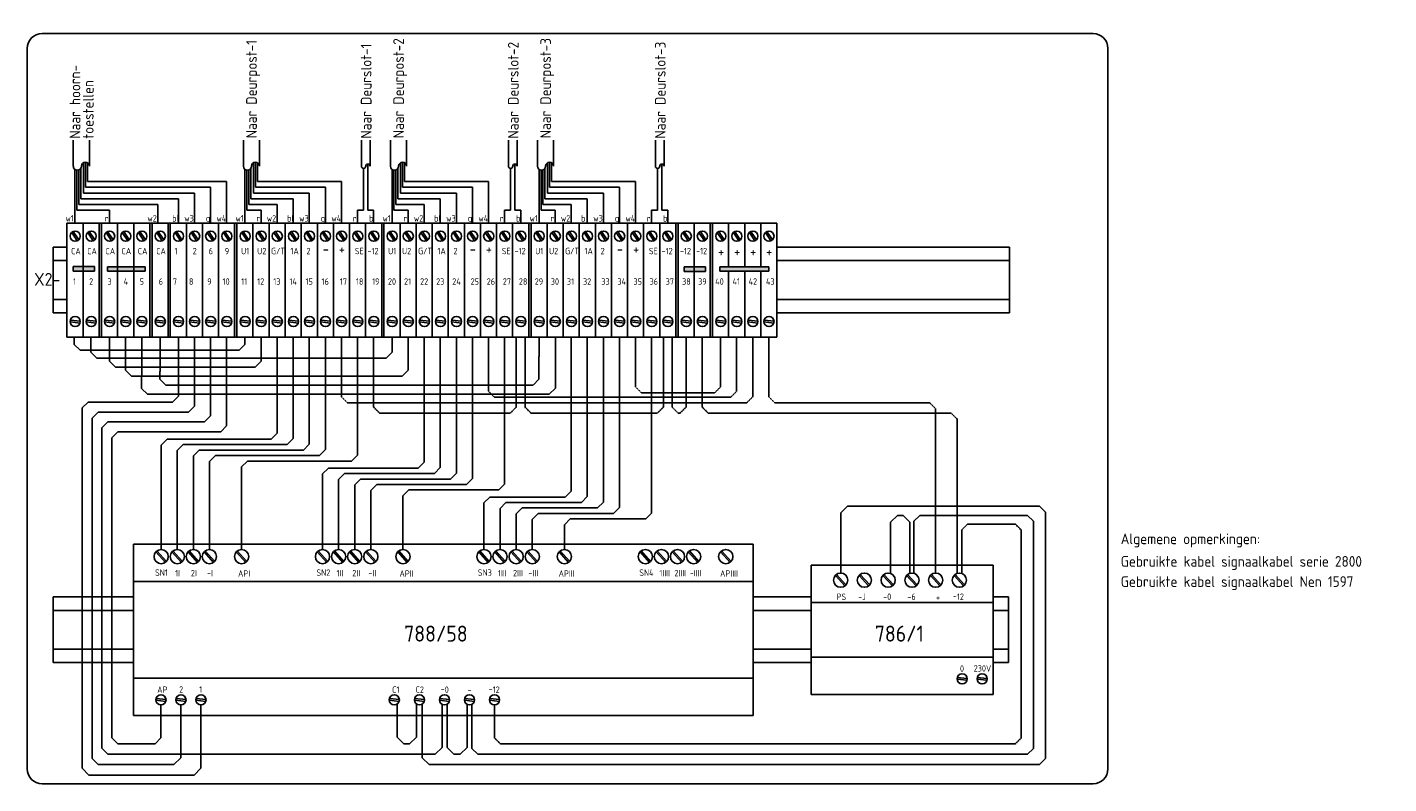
# Model space of a CAD drawing. Header units: millimetres. Extents: x -131870 to 63446, y -19823 to 125301.
# Tile 13 of 14: x 34349 to 57290, y 43714 to 56465. Entities that reach past the tile are written whole.
import ezdxf

# ---------------------------------------------------------------- set-up
doc = ezdxf.new("R2010")
doc.units = ezdxf.units.MM
doc.header["$LTSCALE"] = 0.5
doc.linetypes.add('CENTER2', pattern=[28.575, 19.05, -3.175, 3.175, -3.175])
doc.linetypes.add('HIDDENX2', pattern=[19.05, 12.7, -6.35])
doc.layers.add('tekst-018', color=1, linetype='Continuous')
doc.styles.get("Standard").update_dxf_attribs({"font": 'iso.shx'})

msp = doc.modelspace()

# ---------------------------------------------------------------- hatches: boundary and pattern name
at = {"linetype": 'Continuous'}
for color, points in [(3, [(35561, 51243), (35599, 51243), (35599, 53165), (35561, 53165)]), (3, [(36414, 51243), (36453, 51243), (36453, 53165), (36414, 53165)]), (3, [(36722, 51243), (36760, 51243), (36760, 53165), (36722, 53165)]), (3, [(37844, 51243), (37883, 51243), (37883, 53165), (37844, 53165)]), (3, [(40322, 51243), (40360, 51243), (40360, 53165), (40322, 53165)]), (3, [(42799, 51243), (42838, 51243), (42838, 53165), (42799, 53165)]), (3, [(45277, 51243), (45315, 51243), (45315, 53165), (45277, 53165)]), (3, [(45857, 51243), (45896, 51243), (45896, 53165), (45857, 53165)]), (5, [(35123, 52432), (35123, 52355), (35482, 52355), (35482, 52432)]), (5, [(35703, 52429), (35703, 52352), (36336, 52352), (36336, 52429)]), (5, [(45419, 52427), (45419, 52349), (45778, 52349), (45778, 52427)]), (5, [(46020, 52429), (46020, 52352), (46843, 52352), (46843, 52429)])]:
    msp.add_hatch(color=color, dxfattribs=at).paths.add_polyline_path(points)

# ---------------------------------------------------------------- linework, layer by layer
at = {"color": 5, "linetype": 'Continuous'}
for p, q in [((52308, 56358), (34599, 56358)), ((34349, 56108), (34349, 43964)), ((52558, 43964), (52558, 56108)), ((35123, 52432), (35482, 52432)), ((35123, 52432), (35123, 52355)), ((35482, 52355), (35123, 52355)), ((35482, 52432), (35482, 52355)), ((35703, 52429), (36336, 52429)), ((35703, 52429), (35703, 52352)), ((36336, 52352), (35703, 52352)), ((36336, 52429), (36336, 52352)), ((45419, 52427), (45778, 52427)), ((45419, 52427), (45419, 52349)), ((45778, 52349), (45419, 52349)), ((45778, 52427), (45778, 52349)), ((46020, 52429), (46843, 52429)), ((46020, 52429), (46020, 52352)), ((46843, 52352), (46020, 52352)), ((46843, 52429), (46843, 52352)), ((34599, 43714), (52308, 43714))]:
    msp.add_line(p, q, dxfattribs=at)
at = {"color": 3, "linetype": 'Continuous'}
for p, q in [((35126, 54561), (35126, 54123)), ((35397, 54123), (35397, 54561)), ((37992, 54563), (37992, 54123)), ((38263, 54123), (38263, 54563)), ((39979, 54563), (39979, 54123)), ((40126, 54123), (40126, 54563)), ((40469, 54563), (40469, 54123)), ((40741, 54123), (40741, 54563)), ((42457, 54563), (42457, 54123)), ((42603, 54123), (42603, 54563)), ((42947, 54563), (42947, 54123)), ((43218, 54123), (43218, 54563)), ((44934, 54563), (44934, 54123)), ((45081, 54123), (45081, 54563)), ((35019, 53165), (35290, 53165)), ((35019, 53165), (35019, 51243)), ((35290, 52432), (35290, 53165)), ((35290, 53165), (35290, 51243)), ((35290, 53165), (35290, 51243)), ((35290, 53165), (35561, 53165)), ((35290, 53165), (35290, 51243)), ((35561, 52296), (35561, 53165)), ((35561, 53165), (35561, 51243)), ((35561, 53165), (35561, 51243)), ((35561, 52296), (35561, 53165)), ((35561, 53165), (35561, 51243)), ((35561, 51243), (35561, 53165)), ((35561, 53165), (35599, 53165)), ((35599, 52296), (35599, 53165)), ((35599, 53165), (35599, 51243)), ((35599, 53165), (35599, 51243)), ((35599, 53165), (35870, 53165)), ((35599, 53165), (35599, 51243)), ((35599, 53165), (35599, 51243)), ((35599, 53165), (35599, 51243)), ((35599, 53165), (35599, 51243)), ((35599, 51243), (35599, 53165)), ((35870, 52429), (35870, 53165)), ((35870, 53165), (35870, 51243)), ((35870, 53165), (35870, 51243)), ((35870, 53165), (36141, 53165)), ((35870, 53165), (35870, 51243)), ((36143, 53165), (36143, 51243)), ((36143, 52429), (36143, 53165)), ((36143, 53165), (36143, 51243)), ((36143, 53165), (36143, 51243)), ((36143, 53165), (36414, 53165)), ((36143, 53165), (36143, 51243)), ((36414, 52296), (36414, 53165)), ((36414, 53165), (36414, 51243)), ((36414, 53165), (36414, 51243)), ((36414, 52296), (36414, 53165)), ((36414, 53165), (36414, 51243)), ((36414, 51243), (36414, 53165)), ((36414, 53165), (36453, 53165)), ((36416, 53165), (36416, 51243)), ((36453, 52296), (36453, 53165)), ((36453, 53165), (36453, 51243)), ((36453, 53165), (36453, 51243)), ((36453, 53165), (36453, 51243)), ((36453, 53165), (36453, 51243)), ((36453, 53165), (36453, 51243)), ((36453, 53165), (36453, 51243)), ((36453, 51243), (36453, 53165)), ((36453, 52296), (36453, 53165)), ((36453, 53165), (36453, 51243)), ((36453, 53165), (36453, 51243)), ((36453, 52296), (36453, 53165)), ((36453, 53165), (36453, 51243)), ((36453, 53165), (36453, 51243)), ((36453, 53165), (36724, 53165)), ((36453, 53165), (36453, 51243)), ((36722, 52296), (36722, 53165)), ((36722, 53165), (36722, 51243)), ((36722, 53165), (36722, 51243)), ((36722, 52296), (36722, 53165)), ((36722, 53165), (36722, 51243)), ((36722, 51243), (36722, 53165)), ((36722, 53165), (36760, 53165)), ((36724, 52296), (36724, 53165)), ((36724, 53165), (36724, 51243)), ((36724, 53165), (36724, 51243)), ((36724, 52296), (36724, 53165)), ((36724, 53165), (36724, 51243)), ((36724, 53165), (36724, 51243)), ((36724, 53165), (36724, 51243)), ((36724, 53165), (36724, 51243)), ((36760, 52296), (36760, 53165)), ((36760, 53165), (36760, 51243)), ((36760, 53165), (36760, 51243)), ((36760, 52296), (36760, 53165)), ((36760, 53165), (36760, 51243)), ((36760, 53165), (36760, 51243)), ((36760, 53165), (37031, 53165)), ((36760, 53165), (36760, 51243)), ((36760, 52296), (36760, 53165)), ((36760, 53165), (36760, 51243)), ((36760, 53165), (36760, 51243)), ((36760, 53165), (36760, 51243)), ((36760, 53165), (36760, 51243)), ((36760, 53165), (36760, 51243)), ((36760, 53165), (36760, 51243)), ((36760, 51243), (36760, 53165)), ((36760, 52296), (36760, 53165)), ((36760, 53165), (36760, 51243)), ((36760, 53165), (36760, 51243)), ((36760, 52296), (36760, 53165)), ((36760, 53165), (36760, 51243)), ((36760, 53165), (36760, 51243)), ((36760, 53165), (36760, 51243)), ((37031, 52296), (37031, 53165)), ((37031, 53165), (37031, 51243)), ((37031, 53165), (37031, 51243)), ((37031, 52296), (37031, 53165)), ((37031, 53165), (37031, 51243)), ((37031, 53165), (37031, 51243)), ((37031, 53165), (37302, 53165)), ((37031, 53165), (37031, 51243)), ((37302, 52296), (37302, 53165)), ((37302, 53165), (37302, 51243)), ((37302, 53165), (37302, 51243)), ((37302, 52296), (37302, 53165)), ((37302, 53165), (37302, 51243)), ((37302, 53165), (37302, 51243)), ((37302, 53165), (37573, 53165)), ((37302, 53165), (37302, 51243)), ((37573, 52296), (37573, 53165)), ((37573, 53165), (37573, 51243)), ((37573, 53165), (37573, 51243)), ((37573, 52296), (37573, 53165)), ((37573, 53165), (37573, 51243)), ((37573, 53165), (37573, 51243)), ((37573, 53165), (37573, 51243)), ((37573, 53165), (37844, 53165)), ((37844, 52296), (37844, 53165)), ((37844, 53165), (37844, 51243)), ((37844, 53165), (37844, 51243)), ((37844, 52296), (37844, 53165)), ((37844, 53165), (37844, 51243)), ((37844, 51243), (37844, 53165)), ((37844, 53165), (37883, 53165)), ((37844, 52296), (37844, 53165)), ((37844, 53165), (37844, 51243)), ((37844, 53165), (37844, 51243)), ((37844, 52296), (37844, 53165)), ((37844, 53165), (37844, 51243)), ((37844, 53165), (37844, 51243)), ((37844, 53165), (37844, 51243)), ((37883, 53165), (38154, 53165)), ((37883, 53165), (37883, 51243)), ((37883, 53165), (37883, 51243)), ((37883, 53165), (37883, 51243)), ((37883, 51243), (37883, 53165)), ((38151, 53165), (38151, 51243)), ((38154, 53165), (38425, 53165)), ((38425, 52296), (38425, 53165)), ((38425, 53165), (38425, 51243)), ((38425, 53165), (38425, 51243)), ((38425, 53165), (38696, 53165)), ((38696, 52296), (38696, 53165)), ((38696, 53165), (38696, 51243)), ((38696, 53165), (38696, 51243)), ((38696, 53165), (38967, 53165)), ((38967, 52296), (38967, 53165)), ((38967, 53165), (38967, 51243)), ((38967, 53165), (38967, 51243)), ((38967, 53165), (39238, 53165)), ((39238, 52296), (39238, 53165)), ((39238, 53165), (39238, 51243)), ((39238, 53165), (39238, 51243)), ((39238, 53165), (39509, 53165)), ((39509, 52296), (39509, 53165)), ((39509, 53165), (39509, 51243)), ((39509, 53165), (39509, 51243)), ((39509, 53165), (39780, 53165)), ((39780, 52296), (39780, 53165)), ((39780, 53165), (39780, 51243)), ((39780, 53165), (39780, 51243)), ((39780, 53165), (40051, 53165)), ((40051, 52296), (40051, 53165)), ((40051, 53165), (40051, 51243)), ((40051, 53165), (40051, 51243)), ((40051, 53165), (40322, 53165)), ((40322, 52296), (40322, 53165)), ((40322, 53165), (40322, 51243)), ((40322, 51243), (40322, 53165)), ((40322, 53165), (40360, 53165)), ((40360, 53165), (40360, 51243)), ((40360, 53165), (40631, 53165)), ((40360, 53165), (40360, 51243)), ((40360, 51243), (40360, 53165)), ((40631, 52296), (40631, 53165)), ((40631, 53165), (40631, 51243)), ((40631, 53165), (40631, 51243)), ((40631, 53165), (40902, 53165)), ((40902, 52296), (40902, 53165)), ((40902, 53165), (40902, 51243)), ((40902, 53165), (40902, 51243)), ((40902, 53165), (41173, 53165)), ((40902, 52296), (40902, 53165)), ((40902, 53165), (40902, 51243)), ((40902, 53165), (40902, 51243)), ((41173, 52296), (41173, 53165)), ((41173, 53165), (41173, 51243)), ((41173, 53165), (41173, 51243)), ((41173, 53165), (41444, 53165)), ((41444, 52296), (41444, 53165)), ((41444, 53165), (41444, 51243)), ((41444, 53165), (41444, 51243)), ((41444, 53165), (41715, 53165)), ((41715, 52296), (41715, 53165)), ((41715, 53165), (41715, 51243)), ((41715, 53165), (41715, 51243)), ((41715, 53165), (41986, 53165)), ((41986, 52296), (41986, 53165)), ((41986, 53165), (41986, 51243)), ((41986, 53165), (41986, 51243)), ((41986, 53165), (42257, 53165)), ((42257, 52296), (42257, 53165)), ((42257, 53165), (42257, 51243)), ((42257, 53165), (42257, 51243)), ((42257, 53165), (42528, 53165)), ((42528, 52296), (42528, 53165)), ((42528, 53165), (42528, 51243)), ((42528, 53165), (42528, 51243)), ((42528, 53165), (42799, 53165)), ((42799, 52296), (42799, 53165)), ((42799, 53165), (42799, 51243)), ((42799, 51243), (42799, 53165)), ((42799, 53165), (42838, 53165)), ((42838, 53165), (42838, 51243)), ((42838, 53165), (43109, 53165)), ((42838, 53165), (42838, 51243)), ((42838, 51243), (42838, 53165)), ((43109, 52296), (43109, 53165)), ((43109, 53165), (43109, 51243)), ((43109, 53165), (43109, 51243)), ((43109, 53165), (43380, 53165)), ((43380, 52296), (43380, 53165)), ((43380, 53165), (43380, 51243)), ((43380, 53165), (43380, 51243)), ((43380, 53165), (43651, 53165)), ((43380, 52296), (43380, 53165)), ((43380, 53165), (43380, 51243)), ((43380, 53165), (43380, 51243)), ((43651, 52296), (43651, 53165)), ((43651, 53165), (43651, 51243)), ((43651, 53165), (43651, 51243)), ((43651, 53165), (43922, 53165)), ((43922, 52296), (43922, 53165)), ((43922, 53165), (43922, 51243)), ((43922, 53165), (43922, 51243)), ((43922, 53165), (44193, 53165)), ((44193, 52296), (44193, 53165)), ((44193, 53165), (44193, 51243)), ((44193, 53165), (44193, 51243)), ((44193, 53165), (44464, 53165)), ((44464, 52296), (44464, 53165)), ((44464, 53165), (44464, 51243)), ((44464, 53165), (44464, 51243)), ((44464, 53165), (44735, 53165)), ((44735, 52296), (44735, 53165)), ((44735, 53165), (44735, 51243)), ((44735, 53165), (44735, 51243)), ((44735, 53165), (45006, 53165)), ((45006, 52296), (45006, 53165)), ((45006, 53165), (45006, 51243)), ((45006, 53165), (45006, 51243)), ((45006, 53165), (45277, 53165)), ((45277, 52296), (45277, 53165)), ((45277, 53165), (45277, 51243)), ((45277, 52296), (45277, 53165)), ((45277, 53165), (45277, 51243)), ((45277, 53165), (45315, 53165)), ((45277, 53165), (45277, 51243)), ((45277, 51243), (45277, 53165)), ((45315, 51243), (45315, 53165)), ((45315, 52296), (45315, 53165)), ((45315, 53165), (45315, 51243)), ((45315, 53165), (45315, 51243)), ((45315, 53165), (45586, 53165)), ((45586, 52427), (45586, 53165)), ((45586, 53165), (45586, 51243)), ((45586, 53165), (45586, 51243)), ((45586, 53165), (45857, 53165)), ((45857, 53165), (45896, 53165)), ((45857, 52296), (45857, 53165)), ((45857, 53165), (45857, 51243)), ((45857, 53165), (45857, 51243)), ((45896, 53165), (45896, 51243)), ((45896, 53165), (46167, 53165)), ((45896, 53165), (45896, 51243)), ((45896, 51243), (45896, 53165)), ((46167, 52429), (46167, 53165)), ((46167, 53165), (46167, 52429)), ((46167, 53165), (46438, 53165)), ((46438, 52429), (46438, 53165)), ((46438, 53165), (46438, 52429)), ((46438, 53165), (46709, 53165)), ((46709, 52429), (46709, 53165)), ((46709, 53165), (46709, 52429)), ((46709, 53165), (46980, 53165)), ((46980, 51243), (46980, 53165)), ((46167, 51243), (46167, 52358)), ((46167, 52358), (46167, 51243)), ((46438, 51243), (46438, 52358)), ((46438, 52358), (46438, 51243)), ((46709, 51243), (46709, 52358)), ((46709, 52358), (46709, 51243)), ((35019, 51243), (35290, 51243)), ((35290, 51243), (35561, 51243)), ((35561, 51243), (35599, 51243)), ((35599, 51243), (35870, 51243)), ((35870, 51243), (36141, 51243)), ((36143, 51243), (36414, 51243)), ((36414, 51243), (36453, 51243)), ((36453, 51243), (36724, 51243)), ((36722, 51243), (36760, 51243)), ((36760, 51243), (37031, 51243)), ((37031, 51243), (37302, 51243)), ((37302, 51243), (37573, 51243)), ((37573, 51243), (37844, 51243)), ((37844, 51243), (37883, 51243)), ((37883, 51243), (38154, 51243)), ((38154, 51243), (38425, 51243)), ((38425, 51243), (38696, 51243)), ((38696, 51243), (38967, 51243)), ((38967, 51243), (39238, 51243)), ((39238, 51243), (39509, 51243)), ((39509, 51243), (39780, 51243)), ((39780, 51243), (40051, 51243)), ((40051, 51243), (40322, 51243)), ((40322, 51243), (40360, 51243)), ((40360, 51243), (40631, 51243)), ((40631, 51243), (40902, 51243)), ((40902, 51243), (41173, 51243)), ((41173, 51243), (41444, 51243)), ((41444, 51243), (41715, 51243)), ((41715, 51243), (41986, 51243)), ((41986, 51243), (42257, 51243)), ((42257, 51243), (42528, 51243)), ((42528, 51243), (42799, 51243)), ((42799, 51243), (42838, 51243)), ((42838, 51243), (43109, 51243)), ((43109, 51243), (43380, 51243)), ((43380, 51243), (43651, 51243)), ((43651, 51243), (43922, 51243)), ((43922, 51243), (44193, 51243)), ((44193, 51243), (44464, 51243)), ((44464, 51243), (44735, 51243)), ((44735, 51243), (45006, 51243)), ((45006, 51243), (45277, 51243)), ((45277, 51243), (45315, 51243)), ((45315, 51243), (45586, 51243)), ((45586, 51243), (45857, 51243)), ((45857, 51243), (45896, 51243)), ((45896, 51243), (46167, 51243)), ((46167, 51243), (46438, 51243)), ((46438, 51243), (46709, 51243)), ((46709, 51243), (46980, 51243)), ((36142, 47752), (36142, 44866)), ((36142, 47752), (46580, 47752)), ((46580, 44866), (46580, 47752)), ((47557, 47397), (47557, 45221)), ((47557, 47397), (50627, 47397)), ((50627, 45221), (50627, 47397)), ((36142, 47124), (46580, 47124)), ((47557, 46769), (50627, 46769)), ((47557, 45849), (50627, 45849)), ((36142, 45494), (46580, 45494)), ((47557, 45221), (50627, 45221)), ((36142, 44866), (46580, 44866))]:
    msp.add_line(p, q, dxfattribs=at)
at = {"linetype": 'Continuous'}
for p, q in [((35298, 53671), (35298, 54183)), ((35331, 53767), (35331, 54191)), ((35364, 53864), (35364, 54182)), ((38162, 53671), (38162, 54182)), ((38195, 53767), (38195, 54191)), ((38227, 53864), (38227, 54183)), ((40089, 54160), (40089, 53382)), ((40640, 53671), (40640, 54182)), ((40672, 53767), (40672, 54191)), ((40705, 53864), (40705, 54183)), ((42567, 54160), (42567, 53382)), ((43117, 53671), (43117, 54182)), ((43150, 53767), (43150, 54191)), ((43182, 53864), (43182, 54183)), ((45044, 54160), (45044, 53382)), ((35154, 53868), (35154, 54068)), ((35187, 53382), (35187, 54056)), ((35220, 53478), (35220, 54060)), ((35252, 53575), (35252, 54088)), ((38018, 53868), (38018, 54070)), ((38051, 53382), (38051, 54056)), ((38083, 53478), (38083, 54060)), ((38116, 53575), (38116, 54085)), ((40016, 54086), (40016, 53382)), ((40496, 53868), (40496, 54070)), ((40528, 53382), (40528, 54056)), ((40561, 53478), (40561, 54060)), ((40593, 53575), (40593, 54085)), ((42493, 54086), (42493, 53382)), ((42973, 53868), (42973, 54070)), ((43006, 53382), (43006, 54056)), ((43038, 53478), (43038, 54060)), ((43071, 53575), (43071, 54085)), ((44971, 54086), (44971, 53382)), ((35154, 53165), (35154, 53868)), ((37438, 53767), (35331, 53767)), ((37709, 53864), (35364, 53864)), ((37438, 53767), (37438, 53165)), ((37709, 53864), (37709, 53165)), ((38018, 53165), (38018, 53868)), ((39373, 53767), (38195, 53767)), ((39644, 53864), (38227, 53864)), ((39373, 53767), (39373, 53165)), ((39644, 53864), (39644, 53165)), ((40496, 53165), (40496, 53868)), ((41851, 53767), (40672, 53767)), ((42122, 53864), (40705, 53864)), ((41851, 53767), (41851, 53165)), ((42122, 53864), (42122, 53165)), ((42973, 53165), (42973, 53868)), ((44328, 53767), (43150, 53767)), ((44599, 53864), (43182, 53864)), ((44328, 53767), (44328, 53165)), ((44599, 53864), (44599, 53165)), ((36548, 53478), (35220, 53478)), ((36896, 53575), (35252, 53575)), ((37167, 53671), (35298, 53671)), ((36548, 53478), (36548, 53165)), ((36896, 53575), (36896, 53165)), ((37167, 53671), (37167, 53165)), ((38560, 53478), (38083, 53478)), ((38831, 53575), (38116, 53575)), ((39102, 53671), (38162, 53671)), ((38560, 53478), (38560, 53165)), ((38831, 53575), (38831, 53165)), ((39102, 53671), (39102, 53165)), ((41038, 53478), (40561, 53478)), ((41309, 53575), (40593, 53575)), ((41580, 53671), (40640, 53671)), ((41038, 53478), (41038, 53165)), ((41309, 53575), (41309, 53165)), ((41580, 53671), (41580, 53165)), ((43515, 53478), (43038, 53478)), ((43786, 53575), (43071, 53575)), ((44057, 53671), (43117, 53671)), ((43515, 53478), (43515, 53165)), ((43786, 53575), (43786, 53165)), ((44057, 53671), (44057, 53165)), ((35735, 53382), (35187, 53382)), ((35735, 53165), (35735, 53382)), ((38289, 53382), (38051, 53382)), ((38289, 53165), (38289, 53382)), ((39915, 53165), (39915, 53382)), ((40016, 53382), (39915, 53382)), ((40186, 53382), (40089, 53382)), ((40186, 53165), (40186, 53382)), ((40767, 53382), (40528, 53382)), ((40767, 53165), (40767, 53382)), ((42393, 53165), (42393, 53382)), ((42493, 53382), (42393, 53382)), ((42664, 53382), (42567, 53382)), ((42664, 53165), (42664, 53382)), ((43244, 53382), (43006, 53382)), ((43244, 53165), (43244, 53382)), ((44870, 53165), (44870, 53382)), ((44971, 53382), (44870, 53382)), ((45141, 53382), (45044, 53382)), ((45141, 53165), (45141, 53382)), ((38560, 49623), (38560, 51243)), ((38831, 51243), (38831, 49531)), ((39102, 51243), (39102, 49439)), ((39373, 51243), (39373, 49346)), ((39915, 51243), (39915, 49254)), ((41038, 49135), (41038, 51243)), ((41309, 51243), (41309, 49043)), ((41580, 51243), (41580, 48950)), ((41851, 51243), (41851, 48858)), ((42393, 51243), (42393, 48766)), ((43515, 49135), (43515, 51243)), ((43515, 48647), (43515, 51243)), ((43786, 51243), (43786, 49043)), ((43786, 51243), (43786, 48554)), ((44057, 51243), (44057, 48950)), ((44057, 51243), (44057, 48462)), ((44328, 51243), (44328, 48858)), ((44328, 51243), (44328, 48370)), ((44870, 51243), (44870, 48766)), ((44870, 51243), (44870, 48277)), ((38560, 49623), (38460, 49523)), ((36706, 49523), (36606, 49423)), ((36606, 47663), (36606, 49423)), ((36706, 49523), (38460, 49523)), ((36977, 49431), (36877, 49331)), ((36877, 47663), (36877, 49331)), ((36977, 49431), (38731, 49431)), ((37248, 49339), (37148, 49239)), ((37248, 49339), (39002, 49339)), ((38831, 49531), (38731, 49431)), ((39002, 49339), (39102, 49439)), ((39373, 49346), (39273, 49246)), ((37148, 47663), (37148, 49239)), ((37519, 49246), (37419, 49146)), ((37419, 47663), (37419, 49146)), ((37519, 49246), (39273, 49246)), ((38061, 49154), (37961, 49054)), ((38061, 49154), (39815, 49154)), ((39815, 49154), (39915, 49254)), ((41038, 49135), (40938, 49035)), ((37961, 47663), (37961, 49054)), ((39425, 49035), (39325, 48935)), ((39325, 47663), (39325, 48935)), ((39425, 49035), (40938, 49035)), ((39696, 48943), (39596, 48843)), ((39696, 48943), (41209, 48943)), ((41309, 49043), (41209, 48943)), ((41480, 48850), (41580, 48950)), ((39596, 47663), (39596, 48843)), ((39967, 48850), (39867, 48750)), ((39867, 47663), (39867, 48750)), ((39967, 48850), (41480, 48850)), ((40238, 48758), (40138, 48658)), ((40138, 47663), (40138, 48658)), ((40238, 48758), (41751, 48758)), ((40780, 48666), (40680, 48566)), ((40780, 48666), (42293, 48666)), ((41851, 48858), (41751, 48758)), ((42293, 48666), (42393, 48766)), ((43515, 48647), (43415, 48547)), ((40680, 47663), (40680, 48566)), ((42145, 48547), (42045, 48447)), ((42045, 48447), (42045, 47663)), ((42145, 48547), (43415, 48547)), ((42416, 48454), (42316, 48354)), ((42416, 48454), (43686, 48454)), ((43786, 48554), (43686, 48454)), ((43957, 48362), (44057, 48462)), ((42316, 48354), (42316, 47663)), ((42687, 48362), (42587, 48262)), ((42587, 48262), (42587, 47663)), ((42687, 48362), (43957, 48362)), ((42958, 48270), (42858, 48170)), ((42958, 48270), (44228, 48270)), ((43500, 48177), (43400, 48077)), ((43500, 48177), (44770, 48177)), ((44328, 48370), (44228, 48270)), ((44770, 48177), (44870, 48277)), ((42858, 48170), (42858, 47663)), ((43400, 48077), (43400, 47663)), ((36677, 47446), (36517, 47624)), ((36695, 47462), (36534, 47639)), ((36948, 47446), (36788, 47624)), ((36966, 47462), (36805, 47639)), ((37219, 47446), (37059, 47624)), ((37237, 47462), (37076, 47639)), ((37490, 47446), (37330, 47624)), ((37508, 47462), (37347, 47639)), ((38032, 47446), (37872, 47624)), ((38050, 47462), (37889, 47639)), ((39397, 47446), (39236, 47624)), ((39414, 47462), (39254, 47639)), ((39668, 47446), (39507, 47624)), ((39685, 47462), (39525, 47639)), ((39939, 47446), (39778, 47624)), ((39956, 47462), (39796, 47639)), ((40210, 47446), (40049, 47624)), ((40227, 47462), (40067, 47639)), ((40752, 47446), (40591, 47624)), ((40769, 47462), (40609, 47639)), ((42116, 47446), (41956, 47624)), ((42134, 47462), (41973, 47639)), ((42387, 47446), (42227, 47624)), ((42405, 47462), (42244, 47639)), ((42658, 47446), (42498, 47624)), ((42676, 47462), (42515, 47639)), ((42929, 47446), (42769, 47624)), ((42947, 47462), (42786, 47639)), ((43471, 47446), (43311, 47624)), ((43489, 47462), (43328, 47639)), ((44836, 47446), (44675, 47624)), ((44853, 47462), (44693, 47639)), ((45107, 47446), (44946, 47624)), ((45124, 47462), (44964, 47639)), ((45378, 47446), (45217, 47624)), ((45395, 47462), (45235, 47639)), ((45649, 47446), (45488, 47624)), ((45666, 47462), (45506, 47639)), ((46191, 47446), (46030, 47624)), ((46208, 47462), (46048, 47639)), ((48126, 47050), (47966, 47227)), ((48144, 47066), (47983, 47243)), ((48526, 47050), (48366, 47227)), ((48544, 47066), (48383, 47243)), ((48926, 47050), (48766, 47227)), ((48944, 47066), (48783, 47243)), ((49326, 47050), (49166, 47227)), ((49344, 47066), (49183, 47243)), ((49726, 47050), (49566, 47227)), ((49744, 47066), (49583, 47243)), ((50126, 47050), (49966, 47227)), ((50144, 47066), (49983, 47243))]:
    msp.add_line(p, q, dxfattribs=at)
at = {"color": 2, "linetype": 'Continuous'}
for p, q in [((35191, 52865), (35099, 53006)), ((35216, 52881), (35124, 53022)), ((35462, 52865), (35370, 53006)), ((35487, 52881), (35395, 53022)), ((35771, 52865), (35680, 53006)), ((35796, 52881), (35704, 53022)), ((36042, 52865), (35951, 53006)), ((36067, 52881), (35975, 53022)), ((36315, 52865), (36224, 53006)), ((36340, 52881), (36248, 53022)), ((36625, 52865), (36533, 53006)), ((36649, 52881), (36558, 53022)), ((36932, 52865), (36841, 53006)), ((36957, 52881), (36865, 53022)), ((37203, 52865), (37112, 53006)), ((37228, 52881), (37136, 53022)), ((37474, 52865), (37383, 53006)), ((37499, 52881), (37407, 53022)), ((37745, 52865), (37654, 53006)), ((37770, 52881), (37678, 53022)), ((38055, 52865), (37963, 53006)), ((38079, 52881), (37988, 53022)), ((38326, 52865), (38234, 53006)), ((38350, 52881), (38259, 53022)), ((38597, 52865), (38505, 53006)), ((38621, 52881), (38530, 53022)), ((38868, 52865), (38776, 53006)), ((38892, 52881), (38801, 53022)), ((39139, 52865), (39047, 53006)), ((39163, 52881), (39072, 53022)), ((39410, 52865), (39318, 53006)), ((39434, 52881), (39343, 53022)), ((39681, 52865), (39589, 53006)), ((39705, 52881), (39614, 53022)), ((39952, 52865), (39860, 53006)), ((39976, 52881), (39885, 53022)), ((40223, 52865), (40131, 53006)), ((40247, 52881), (40156, 53022)), ((40532, 52865), (40441, 53006)), ((40557, 52881), (40465, 53022)), ((40803, 52865), (40712, 53006)), ((40828, 52881), (40736, 53022)), ((41074, 52865), (40983, 53006)), ((41099, 52881), (41007, 53022)), ((41345, 52865), (41254, 53006)), ((41370, 52881), (41278, 53022)), ((41616, 52865), (41525, 53006)), ((41641, 52881), (41549, 53022)), ((41887, 52865), (41796, 53006)), ((41912, 52881), (41820, 53022)), ((42158, 52865), (42067, 53006)), ((42183, 52881), (42091, 53022)), ((42429, 52865), (42338, 53006)), ((42454, 52881), (42362, 53022)), ((42700, 52865), (42609, 53006)), ((42725, 52881), (42633, 53022)), ((43010, 52865), (42918, 53006)), ((43034, 52881), (42943, 53022)), ((43281, 52865), (43189, 53006)), ((43305, 52881), (43214, 53022)), ((43552, 52865), (43460, 53006)), ((43576, 52881), (43485, 53022)), ((43823, 52865), (43731, 53006)), ((43847, 52881), (43756, 53022)), ((44094, 52865), (44002, 53006)), ((44118, 52881), (44027, 53022)), ((44365, 52865), (44273, 53006)), ((44389, 52881), (44298, 53022)), ((44636, 52865), (44544, 53006)), ((44660, 52881), (44569, 53022)), ((44907, 52865), (44815, 53006)), ((44931, 52881), (44840, 53022)), ((45178, 52865), (45086, 53006)), ((45202, 52881), (45111, 53022)), ((45487, 52865), (45395, 53006)), ((45512, 52881), (45420, 53022)), ((45758, 52865), (45666, 53006)), ((45783, 52881), (45691, 53022)), ((46067, 52865), (45976, 53006)), ((46092, 52881), (46000, 53022)), ((46338, 52865), (46247, 53006)), ((46363, 52881), (46271, 53022)), ((46609, 52865), (46518, 53006)), ((46634, 52881), (46542, 53022)), ((46880, 52865), (46789, 53006)), ((46905, 52881), (46813, 53022)), ((35239, 51480), (35072, 51500)), ((35243, 51509), (35076, 51529)), ((35510, 51480), (35343, 51500)), ((35514, 51509), (35347, 51529)), ((35820, 51480), (35653, 51500)), ((35823, 51509), (35656, 51529)), ((36091, 51480), (35924, 51500)), ((36094, 51509), (35927, 51529)), ((36364, 51480), (36197, 51500)), ((36367, 51509), (36200, 51529)), ((36673, 51480), (36506, 51500)), ((36677, 51509), (36510, 51529)), ((36980, 51480), (36814, 51500)), ((36984, 51509), (36817, 51529)), ((37251, 51480), (37085, 51500)), ((37255, 51509), (37088, 51529)), ((37522, 51480), (37356, 51500)), ((37526, 51509), (37359, 51529)), ((37793, 51480), (37627, 51500)), ((37797, 51509), (37630, 51529)), ((38103, 51480), (37936, 51500)), ((38106, 51509), (37940, 51529)), ((38374, 51480), (38207, 51500)), ((38377, 51509), (38211, 51529)), ((38645, 51480), (38478, 51500)), ((38648, 51509), (38482, 51529)), ((38916, 51480), (38749, 51500)), ((38919, 51509), (38753, 51529)), ((39187, 51480), (39020, 51500)), ((39190, 51509), (39024, 51529)), ((39458, 51480), (39291, 51500)), ((39461, 51509), (39295, 51529)), ((39729, 51480), (39562, 51500)), ((39732, 51509), (39566, 51529)), ((40000, 51480), (39833, 51500)), ((40003, 51509), (39837, 51529)), ((40271, 51480), (40104, 51500)), ((40274, 51509), (40108, 51529)), ((40580, 51480), (40413, 51500)), ((40584, 51509), (40417, 51529)), ((40851, 51480), (40684, 51500)), ((40855, 51509), (40688, 51529)), ((41122, 51480), (40955, 51500)), ((41126, 51509), (40959, 51529)), ((41393, 51480), (41226, 51500)), ((41397, 51509), (41230, 51529)), ((41664, 51480), (41497, 51500)), ((41668, 51509), (41501, 51529)), ((41935, 51480), (41768, 51500)), ((41939, 51509), (41772, 51529)), ((42206, 51480), (42039, 51500)), ((42210, 51509), (42043, 51529)), ((42477, 51480), (42310, 51500)), ((42481, 51509), (42314, 51529)), ((42748, 51480), (42581, 51500)), ((42752, 51509), (42585, 51529)), ((43058, 51480), (42891, 51500)), ((43061, 51509), (42894, 51529)), ((43329, 51480), (43162, 51500)), ((43332, 51509), (43165, 51529)), ((43600, 51480), (43433, 51500)), ((43603, 51509), (43436, 51529)), ((43871, 51480), (43704, 51500)), ((43874, 51509), (43707, 51529)), ((44142, 51480), (43975, 51500)), ((44145, 51509), (43978, 51529)), ((44413, 51480), (44246, 51500)), ((44416, 51509), (44249, 51529)), ((44684, 51480), (44517, 51500)), ((44687, 51509), (44520, 51529)), ((44955, 51480), (44788, 51500)), ((44958, 51509), (44791, 51529)), ((45226, 51480), (45059, 51500)), ((45229, 51509), (45062, 51529)), ((45535, 51480), (45368, 51500)), ((45539, 51509), (45372, 51529)), ((45806, 51480), (45639, 51500)), ((45810, 51509), (45643, 51529)), ((46116, 51480), (45949, 51500)), ((46119, 51509), (45952, 51529)), ((46387, 51480), (46220, 51500)), ((46390, 51509), (46223, 51529)), ((46658, 51480), (46491, 51500)), ((46661, 51509), (46494, 51529)), ((46929, 51480), (46762, 51500)), ((46932, 51509), (46765, 51529)), ((36896, 50248), (36896, 51243)), ((37167, 50078), (37167, 51243)), ((37438, 49915), (37438, 51243)), ((37709, 49745), (37709, 51243)), ((36796, 50148), (36896, 50248)), ((35274, 50048), (35374, 50148)), ((35274, 43975), (35274, 50048)), ((35374, 50148), (36138, 50148)), ((35374, 50148), (36796, 50148)), ((37067, 49978), (37167, 50078)), ((35444, 49878), (35544, 49978)), ((35444, 44137), (35444, 49878)), ((35544, 49978), (36409, 49978)), ((35544, 49978), (37067, 49978)), ((35607, 49715), (35707, 49815)), ((35707, 49815), (36680, 49815)), ((35707, 49815), (37338, 49815)), ((37338, 49815), (37438, 49915)), ((35607, 44313), (35607, 49715)), ((35777, 49545), (35877, 49645)), ((35877, 49645), (36951, 49645)), ((35877, 49645), (37609, 49645)), ((37609, 49645), (37709, 49745)), ((35777, 44486), (35777, 49545)), ((48897, 48124), (49012, 48238)), ((49106, 48238), (49012, 48238)), ((49220, 48124), (49106, 48238)), ((49389, 48238), (49289, 48138)), ((51202, 48238), (49389, 48238)), ((51302, 48138), (51202, 48238)), ((48897, 48124), (48897, 47259)), ((49220, 48124), (49220, 47261)), ((49289, 48138), (49289, 47261)), ((51302, 48138), (51302, 44310)), ((50183, 45458), (50016, 45478)), ((50186, 45487), (50019, 45507)), ((50520, 45458), (50353, 45478)), ((50523, 45487), (50356, 45507)), ((36684, 45103), (36517, 45124)), ((36688, 45132), (36521, 45153)), ((36603, 44486), (36603, 45043)), ((37022, 45103), (36855, 45124)), ((37025, 45132), (36858, 45153)), ((36936, 44151), (36936, 45043)), ((37359, 45103), (37192, 45124)), ((37362, 45132), (37195, 45153)), ((37277, 43975), (37277, 45043)), ((40616, 45103), (40449, 45124)), ((40620, 45132), (40453, 45153)), ((41038, 45103), (40871, 45124)), ((41042, 45132), (40875, 45153)), ((41460, 45103), (41294, 45124)), ((41464, 45132), (41297, 45153)), ((41338, 44327), (41338, 45053)), ((41424, 44327), (41424, 45056)), ((41883, 45103), (41716, 45124)), ((41886, 45132), (41719, 45153)), ((41760, 44327), (41760, 45053)), ((41842, 44310), (41842, 45053)), ((42305, 45103), (42138, 45124)), ((42309, 45132), (42142, 45153)), ((35607, 44313), (35707, 44213)), ((35777, 44486), (35877, 44386)), ((36503, 44386), (35877, 44386)), ((36503, 44386), (36603, 44486)), ((41338, 44327), (41224, 44213)), ((41424, 44327), (41538, 44213)), ((41760, 44327), (41646, 44213)), ((41942, 44210), (41842, 44310)), ((51202, 44210), (51302, 44310)), ((35444, 44137), (35544, 44037)), ((35707, 44213), (41224, 44213)), ((36936, 44151), (36821, 44037)), ((41538, 44213), (41646, 44213)), ((51202, 44210), (41942, 44210)), ((35274, 43975), (35388, 43861)), ((35388, 43861), (37163, 43861)), ((35544, 44037), (36821, 44037)), ((37277, 43975), (37163, 43861))]:
    msp.add_line(p, q, dxfattribs=at)
at = {"color": 8, "linetype": 'Continuous'}
for p, q in [((34785, 52757), (35019, 52757)), ((34785, 51651), (34785, 52757)), ((46980, 52757), (50902, 52757)), ((50902, 51651), (50902, 52757)), ((34785, 52532), (35019, 52532)), ((46980, 52532), (50895, 52532)), ((34785, 51876), (35019, 51876)), ((46980, 51876), (50895, 51876)), ((34785, 51651), (35019, 51651)), ((46980, 51651), (50902, 51651)), ((34788, 46862), (36142, 46862)), ((34788, 45756), (34788, 46862)), ((46580, 46862), (47557, 46862)), ((50627, 46862), (50883, 46862)), ((50883, 45756), (50883, 46862)), ((34788, 46637), (36142, 46637)), ((46580, 46637), (47557, 46637)), ((50642, 46637), (50876, 46637)), ((34788, 45981), (36142, 45981)), ((46580, 45981), (47557, 45981)), ((50642, 45981), (50876, 45981)), ((34788, 45756), (36142, 45756)), ((46580, 45756), (47557, 45756)), ((50627, 45756), (50883, 45756))]:
    msp.add_line(p, q, dxfattribs=at)
at = {"color": 6, "linetype": 'HIDDENX2'}
for p, q in [((35140, 51120), (35140, 51243)), ((35420, 50988), (35420, 51243)), ((35735, 50835), (35735, 51243)), ((36006, 50683), (36006, 51243)), ((36277, 50378), (36279, 51243)), ((36586, 50531), (36588, 51243)), ((38018, 51120), (38018, 51243)), ((38289, 50835), (38289, 51243)), ((40496, 50988), (40496, 51243)), ((40767, 50683), (40767, 51243)), ((42971, 50531), (42973, 51243)), ((43250, 50382), (43250, 51243))]:
    msp.add_line(p, q, dxfattribs=at)
at = {"color": 3, "linetype": 'HIDDENX2'}
for p, q in [((39644, 50236), (39644, 51243)), ((42122, 50329), (42122, 51243)), ((44599, 50403), (44599, 51243)), ((46031, 50403), (46031, 51243)), ((46302, 50329), (46302, 51243)), ((46573, 50236), (46573, 51243)), ((46844, 50236), (46844, 51243)), ((42222, 50229), (42122, 50329)), ((44699, 50303), (44599, 50403)), ((45931, 50303), (44699, 50303)), ((45931, 50303), (46031, 50403)), ((46302, 50329), (46202, 50229)), ((39744, 50136), (39644, 50236)), ((46473, 50136), (39744, 50136)), ((46202, 50229), (42222, 50229)), ((46473, 50136), (46573, 50236)), ((46944, 50136), (46844, 50236)), ((46944, 50136), (49555, 50136)), ((49655, 50036), (49555, 50136)), ((49655, 47266), (49655, 50036))]:
    msp.add_line(p, q, dxfattribs=at)
at = {"color": 4, "linetype": 'CENTER2'}
for p, q in [((40186, 50062), (40186, 51243)), ((42589, 50062), (42589, 51243)), ((42738, 50062), (42738, 51243)), ((45067, 50062), (45067, 51243)), ((45216, 50062), (45216, 51243)), ((45451, 50062), (45451, 51243)), ((45722, 50062), (45722, 51243)), ((40286, 49962), (40186, 50062)), ((42589, 50062), (42489, 49962)), ((42838, 49962), (42738, 50062)), ((45067, 50062), (44967, 49962)), ((45316, 49962), (45216, 50062)), ((45451, 50062), (45351, 49962)), ((45822, 49962), (45722, 50062)), ((40286, 49962), (42489, 49962)), ((42838, 49962), (44967, 49962)), ((45316, 49962), (45351, 49962)), ((45822, 49962), (49915, 49962)), ((50015, 49862), (49915, 49962)), ((50015, 49862), (50015, 47260)), ((50194, 48092), (50094, 47992)), ((50094, 47992), (50094, 47260)), ((50194, 48092), (50997, 48092)), ((51097, 47992), (50997, 48092)), ((51097, 47992), (51097, 44486)), ((50015, 47856), (50015, 47260)), ((42223, 44486), (42223, 45043)), ((42323, 44386), (42223, 44486)), ((50997, 44386), (42323, 44386)), ((50997, 44386), (51097, 44486))]:
    msp.add_line(p, q, dxfattribs=at)
at = {"color": 6, "linetype": 'Continuous'}
for p, q in [((35240, 51020), (35140, 51120)), ((35520, 50888), (35420, 50988)), ((38018, 51120), (37918, 51020)), ((40496, 50988), (40396, 50888)), ((35835, 50735), (35735, 50835)), ((38289, 50835), (38189, 50735)), ((36106, 50583), (36006, 50683)), ((36686, 50431), (36586, 50531)), ((40667, 50583), (40767, 50683)), ((42871, 50431), (42971, 50531)), ((36377, 50278), (36277, 50378)), ((43146, 50278), (43250, 50382)), ((48055, 48278), (48169, 48392)), ((48055, 48278), (48055, 47266)), ((51407, 48392), (48169, 48392)), ((51507, 48292), (51407, 48392)), ((51507, 48292), (51507, 44137)), ((40583, 44499), (40583, 45057)), ((40906, 44499), (40906, 45060)), ((41005, 44151), (41005, 45057)), ((40583, 44499), (40697, 44385)), ((40697, 44385), (40792, 44385)), ((40906, 44499), (40792, 44385)), ((41005, 44151), (41120, 44037)), ((51407, 44037), (51507, 44137)), ((51407, 44037), (41120, 44037))]:
    msp.add_line(p, q, dxfattribs=at)
at = {"color": 6, "linetype": 'CENTER2'}
for p, q in [((35240, 51020), (37918, 51020)), ((35520, 50888), (40396, 50888)), ((35835, 50735), (38189, 50735)), ((36106, 50583), (40667, 50583)), ((36377, 50278), (43146, 50278)), ((36686, 50431), (42871, 50431))]:
    msp.add_line(p, q, dxfattribs=at)
at = {"color": 2, "linetype": 'Continuous'}
for centre, radius in [((35157, 52943), 85.3), ((35428, 52943), 85.3), ((35738, 52943), 85.3), ((36009, 52943), 85.3), ((36282, 52943), 85.3), ((36591, 52943), 85.3), ((36899, 52943), 85.3), ((37170, 52943), 85.3), ((37441, 52943), 85.3), ((37712, 52943), 85.3), ((38021, 52943), 85.3), ((38292, 52943), 85.3), ((38563, 52943), 85.3), ((38834, 52943), 85.3), ((39105, 52943), 85.3), ((39376, 52943), 85.3), ((39647, 52943), 85.3), ((39918, 52943), 85.3), ((40189, 52943), 85.3), ((40499, 52943), 85.3), ((40770, 52943), 85.3), ((41041, 52943), 85.3), ((41312, 52943), 85.3), ((41583, 52943), 85.3), ((41854, 52943), 85.3), ((42125, 52943), 85.3), ((42396, 52943), 85.3), ((42667, 52943), 85.3), ((42976, 52943), 85.3), ((43247, 52943), 85.3), ((43518, 52943), 85.3), ((43789, 52943), 85.3), ((44060, 52943), 85.3), ((44331, 52943), 85.3), ((44602, 52943), 85.3), ((44873, 52943), 85.3), ((45144, 52943), 85.3), ((45454, 52943), 85.3), ((45725, 52943), 85.3), ((46034, 52943), 85.3), ((46305, 52943), 85.3), ((46576, 52943), 85.3), ((46847, 52943), 85.3), ((35157, 51505), 85.3), ((35428, 51505), 85.3), ((35738, 51505), 85.3), ((36009, 51505), 85.3), ((36282, 51505), 85.3), ((36591, 51505), 85.3), ((36899, 51505), 85.3), ((37170, 51505), 85.3), ((37441, 51505), 85.3), ((37712, 51505), 85.3), ((38021, 51505), 85.3), ((38292, 51505), 85.3), ((38563, 51505), 85.3), ((38834, 51505), 85.3), ((39105, 51505), 85.3), ((39376, 51505), 85.3), ((39647, 51505), 85.3), ((39918, 51505), 85.3), ((40189, 51505), 85.3), ((40499, 51505), 85.3), ((40770, 51505), 85.3), ((41041, 51505), 85.3), ((41312, 51505), 85.3), ((41583, 51505), 85.3), ((41854, 51505), 85.3), ((42125, 51505), 85.3), ((42396, 51505), 85.3), ((42667, 51505), 85.3), ((42976, 51505), 85.3), ((43247, 51505), 85.3), ((43518, 51505), 85.3), ((43789, 51505), 85.3), ((44060, 51505), 85.3), ((44331, 51505), 85.3), ((44602, 51505), 85.3), ((44873, 51505), 85.3), ((45144, 51505), 85.3), ((45454, 51505), 85.3), ((45725, 51505), 85.3), ((46034, 51505), 85.3), ((46305, 51505), 85.3), ((46576, 51505), 85.3), ((46847, 51505), 85.3), ((36606, 47543), 120), ((36877, 47543), 120), ((37148, 47543), 120), ((37419, 47543), 120), ((37961, 47543), 120), ((39325, 47543), 120), ((39596, 47543), 120), ((39867, 47543), 120), ((40138, 47543), 120), ((40680, 47543), 120), ((42045, 47543), 120), ((42316, 47543), 120), ((42587, 47543), 120), ((42858, 47543), 120), ((43400, 47543), 120), ((44764, 47543), 120), ((45035, 47543), 120), ((45306, 47543), 120), ((45577, 47543), 120), ((46119, 47543), 120), ((48055, 47146), 120), ((48455, 47146), 120), ((48855, 47146), 120), ((49255, 47146), 120), ((49655, 47146), 120), ((50055, 47146), 120), ((50101, 45483), 85.3), ((50438, 45483), 85.3), ((36603, 45128), 85.3), ((36940, 45128), 85.3), ((37277, 45128), 85.3), ((40534, 45128), 85.3), ((40957, 45128), 85.3), ((41379, 45128), 85.3), ((41801, 45128), 85.3), ((42223, 45128), 85.3)]:
    msp.add_circle(centre, radius, dxfattribs=at)
at = {"color": 5, "linetype": 'Continuous'}
for centre, start, end in [((34599, 56108), 90, 180), ((52308, 56108), 0, 90), ((34599, 43964), 180, 270), ((52308, 43964), 270, 0)]:
    msp.add_arc(centre, 250, start, end, dxfattribs=at)
at = {"color": 3, "linetype": 'Continuous'}
for centre, radius, start, end in [((35330, 54123), 67.8, 0, 180), ((38195, 54123), 67.8, 0, 180), ((40089, 54123), 36.6, 0, 180), ((40673, 54123), 67.8, 0, 180), ((42567, 54123), 36.6, 0, 180), ((43150, 54123), 67.8, 0, 180), ((45044, 54123), 36.6, 0, 180), ((35194, 54123), 67.8, 180, 0), ((38060, 54123), 67.8, 180, 0), ((40016, 54123), 36.6, 180, 0), ((40537, 54123), 67.8, 180, 0), ((42493, 54123), 36.6, 180, 0), ((43015, 54123), 67.8, 180, 0), ((44971, 54123), 36.6, 180, 0)]:
    msp.add_arc(centre, radius, start, end, dxfattribs=at)

# ---------------------------------------------------------------- texts
at = {"layer": 'tekst-018'}
for s, p in [('Naar Deurpost-1', (38218, 54594)), ('Naar Deurpost-2', (40696, 54594)), ('Naar Deurpost-3', (43173, 54594)), ('Naar Deurslot-1', (40150, 54589)), ('Naar Deurslot-2', (42628, 54589)), ('Naar Deurslot-3', (45105, 54589)), ('Naar hoorn-', (35244, 54587)), ('toestellen', (35468, 54587))]:
    msp.add_text(s, height=180, rotation=90, dxfattribs=at).set_placement(p)
for s, height, p in [('w1', 108, (34994, 53190)), ('r', 108, (35657, 53190)), ('w2', 108, (36374, 53190)), ('bl', 108, (36792, 53190)), ('w3', 108, (36996, 53190)), ('g', 108, (37360, 53190)), ('w4', 108, (37538, 53190)), ('w1', 108, (37858, 53190)), ('r', 108, (38211, 53190)), ('w2', 108, (38386, 53190)), ('bl', 108, (38728, 53190)), ('w3', 108, (38932, 53190)), ('g', 108, (39295, 53190)), ('w4', 108, (39474, 53190)), ('r', 108, (39836, 53190)), ('b', 108, (40108, 53190)), ('w1', 108, (40335, 53190)), ('r', 108, (40689, 53190)), ('w2', 108, (40864, 53190)), ('bl', 108, (41205, 53190)), ('w3', 108, (41409, 53190)), ('g', 108, (41773, 53190)), ('w4', 108, (41951, 53190)), ('r', 108, (42313, 53190)), ('b', 108, (42586, 53190)), ('w1', 108, (42813, 53190)), ('r', 108, (43166, 53190)), ('w2', 108, (43341, 53190)), ('bl', 108, (43683, 53190)), ('w3', 108, (43887, 53190)), ('g', 108, (44250, 53190)), ('w4', 108, (44429, 53190)), ('r', 108, (44790, 53190)), ('b', 108, (45063, 53190)), ('+', 180, (39597, 52639)), ('+', 180, (42074, 52639)), ('+', 180, (44552, 52639)), ('CA', 108, (35089, 52638)), ('CA', 108, (35360, 52638)), ('CA', 108, (35669, 52638)), ('CA', 108, (35940, 52638)), ('CA', 108, (36213, 52638)), ('CA', 108, (36523, 52638)), ('1', 108, (36830, 52638)), ('2', 108, (37136, 52638)), ('6', 108, (37407, 52638)), ('9', 108, (37678, 52638)), ('U1', 108, (37953, 52638)), ('U2', 108, (38224, 52638)), ('G/T', 108, (38457, 52639)), ('1A', 108, (38784, 52639)), ('2', 108, (39055, 52639)), ('-', 180, (39326, 52639)), ('SE', 108, (39868, 52639)), ('-12', 108, (40083, 52639)), ('U1', 108, (40430, 52638)), ('U2', 108, (40664, 52639)), ('G/T', 108, (40935, 52639)), ('1A', 108, (41261, 52639)), ('2', 108, (41532, 52639)), ('-', 180, (41803, 52639)), ('SE', 108, (42345, 52639)), ('-12', 108, (42561, 52639)), ('U1', 108, (42908, 52638)), ('U2', 108, (43141, 52639)), ('G/T', 108, (43412, 52639)), ('1A', 108, (43739, 52639)), ('2', 108, (44010, 52639)), ('-', 180, (44281, 52639)), ('SE', 108, (44823, 52639)), ('-12', 108, (45038, 52639)), ('-12', 108, (45347, 52639)), ('-12', 108, (45618, 52639)), ('+', 180, (45984, 52595)), ('+', 180, (46255, 52595)), ('+', 180, (46526, 52595)), ('+', 180, (46797, 52595)), ('X2-', 216, (34467, 52108)), ('1', 108, (35121, 52125)), ('2', 108, (35392, 52125)), ('3', 108, (35702, 52125)), ('4', 108, (35973, 52125)), ('5', 108, (36244, 52125)), ('6', 108, (36565, 52125)), ('7', 108, (36803, 52125)), ('8', 108, (37074, 52125)), ('9', 108, (37383, 52125)), ('10', 108, (37641, 52125)), ('11', 108, (37954, 52125)), ('12', 108, (38225, 52125)), ('13', 108, (38496, 52125)), ('14', 108, (38767, 52125)), ('15', 108, (39038, 52125)), ('16', 108, (39309, 52125)), ('17', 108, (39618, 52125)), ('18', 108, (39889, 52125)), ('19', 108, (40160, 52125)), ('20', 108, (40427, 52125)), ('21', 108, (40698, 52125)), ('22', 108, (40969, 52125)), ('23', 108, (41240, 52125)), ('24', 108, (41511, 52125)), ('25', 108, (41820, 52125)), ('26', 108, (42091, 52125)), ('27', 108, (42362, 52125)), ('28', 108, (42633, 52125)), ('29', 108, (42900, 52125)), ('30', 108, (43171, 52125)), ('31', 108, (43442, 52125)), ('32', 108, (43713, 52125)), ('33', 108, (44022, 52125)), ('34', 108, (44293, 52125)), ('35', 108, (44564, 52125)), ('36', 108, (44835, 52125)), ('37', 108, (45106, 52125)), ('38', 108, (45382, 52125)), ('39', 108, (45653, 52125)), ('40', 108, (45941, 52125)), ('41', 108, (46233, 52125)), ('42', 108, (46504, 52125)), ('43', 108, (46796, 52125)), ('Algemene opmerkingen:', 180, (52774, 47752)), ('Gebruikte kabel signaalkabel serie 2800', 180, (52774, 47372)), ('SN1', 108, (36503, 47219)), ('1I', 108, (36842, 47208)), ('2I', 108, (37106, 47210)), ('-I', 108, (37377, 47210)), ('API', 108, (37901, 47203)), ('SN2', 108, (39223, 47219)), ('1II', 108, (39561, 47208)), ('2II', 108, (39826, 47210)), ('-II', 108, (40097, 47210)), ('APII', 108, (40621, 47203)), ('SN3', 108, (41942, 47219)), ('1III', 108, (42281, 47208)), ('2III', 108, (42534, 47210)), ('-III', 108, (42793, 47210)), ('APIII', 108, (43303, 47203)), ('SN4', 108, (44662, 47219)), ('1IIII', 108, (45000, 47208)), ('2IIII', 108, (45253, 47210)), ('-IIII', 108, (45513, 47210)), ('APIIII', 108, (46023, 47203)), ('Gebruikte kabel signaalkabel Nen 1597', 180, (52774, 47032)), ('PS', 108, (47986, 46812)), ('-J', 108, (48349, 46813)), ('-0', 108, (48770, 46813)), ('-6', 108, (49178, 46813)), ('+', 108, (49661, 46802)), ('~12', 108, (49945, 46813)), ('788/58', 270, (40700, 46109)), ('786/1', 270, (48630, 46109)), ('0', 108, (50065, 45601)), ('230V', 108, (50296, 45605)), ('AP', 108, (36540, 45246)), ('2', 108, (36910, 45250)), ('1', 108, (37248, 45250)), ('C1', 108, (40498, 45246)), ('C2', 108, (40893, 45246)), ('~0', 108, (41316, 45246)), ('-', 108, (41769, 45246)), ('~12', 108, (42124, 45246))]:
    msp.add_text(s, height=height, dxfattribs=at).set_placement(p)

doc.saveas('drawing.dxf')
